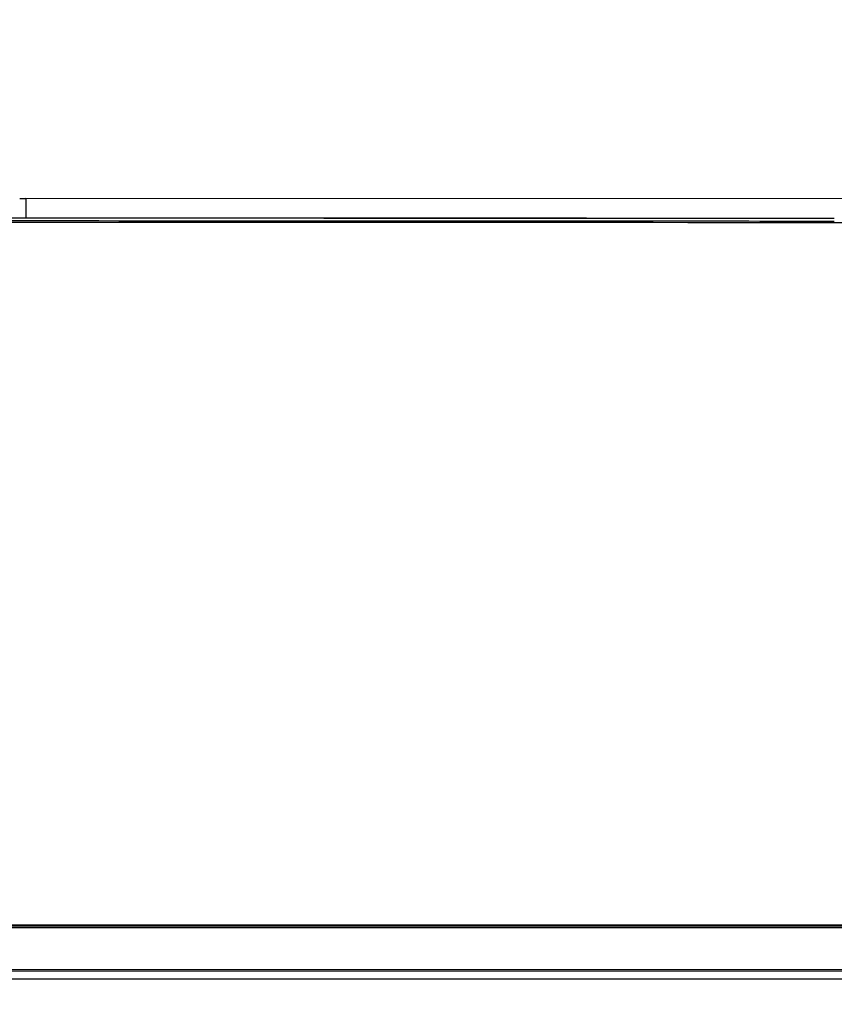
# Model space of a CAD drawing. Header units: millimetres. Extents: x -424979 to 718034, y -72486 to 344972.
# Tile 19 of 256: x 414813 to 415443, y 1553 to 2315. Entities that reach past the tile are written whole.
import ezdxf
from ezdxf import colors
from ezdxf.entities.mleader import LeaderData, LeaderLine
from ezdxf.math import Vec2, Vec3

# ---------------------------------------------------------------- set-up
doc = ezdxf.new("R2010")
doc.units = ezdxf.units.MM
doc.header["$MEASUREMENT"] = 0
doc.layers.add('IS_KLIM Opis_Średnice', color=7, linetype='Continuous', lineweight=9)
doc.layers.add('IS_KLIM_urządzenia', color=3, linetype='Continuous')

# ---------------------------------------------------------------- blocks, each defined once
blk = doc.blocks.new('G$CFEA986A8')
at = {"layer": 'IS_KLIM_urządzenia', "linetype": 'Continuous'}
for p, q in [((562.34, 201.26), (563.89, 201.26)), ((563.89, 201.26), (563.89, 196.29)), ((902.57, 201.14), (563.89, 201.26)), ((46.52, 13.96), (921.55, 13.84)), ((48.58, 13.7), (919.48, 13.58)), ((919.48, 13.06), (48.58, 13.18)), ((58.73, 0), (909.33, -0.12)), ((58.74, 2.46), (909.33, 2.34)), ((909.33, 1.87), (58.74, 1.98))]:
    blk.add_line(p, q, dxfattribs=at)
for points in [[(448.64, 196.29), (505.06, 196.29), (561.48, 196.29), (772.5, 196.17)], [(772.5, 196.12), (561.48, 196.24), (505.06, 196.24), (448.64, 196.24)], [(772.5, 195.01), (561.48, 195.13), (505.06, 195.13), (448.64, 195.13)]]:
    blk.add_open_spline(points, degree=3, dxfattribs=at)
for points, knots in [([(448.64, 195.58), (499.41, 195.58), (550.18, 195.58), (761.2, 195.46), (766.85, 195.46), (772.5, 195.46)], [0, 0, 0, 0, 0.899861, 0.899861, 1, 1, 1, 1]), ([(917.32, 195.01), (917.22, 195.01), (917.12, 195.01), (911.69, 195.01), (906.36, 195.01), (879.69, 195.01), (858.36, 195.01), (815.52, 195.01), (794.01, 195.01), (772.5, 195.01)], [0, 0, 0, 0, 0.002026, 0.002026, 0.112505, 0.112505, 0.554422, 0.554422, 1, 1, 1, 1])]:
    blk.add_open_spline(points, degree=3, knots=knots, dxfattribs=at)

msp = doc.modelspace()

# ---------------------------------------------------------------- leaders
at = {"layer": 'IS_KLIM Opis_Średnice', "ltscale": 30}
ml = msp.add_multileader_mtext('Standard', dxfattribs=at)
ml.set_content('{\\fArial|b0|i0|c238|p0;\\C7;Typ: Jednostka wewnętrzna \\P\\P\\pi0,l2.25,a0.5,sm1,q*;\\H0.916667x;\\C256;- moc chłodnicza z tabelą poniżej (płynna regulacja),\\P- spręż 0-90Pa, fabryczna nastawa 25Pa,\\P- min. cztery biegi, maksymalne ciśnienie akustyczne na \\A1;poszcz. biegach: 25/26/27/28 dB(A)\\P\\pi2.25,l0;- zasilanie z agregatu, sterownik przewodowy.', color=256)
ml.set_leader_properties()
ml.build(insert=Vec2(0, 0))
ml.multileader.update_dxf_attribs({"text_left_attachment_type": 6, "text_right_attachment_type": 6, "dogleg_length": 0.36, "arrow_head_size": 12})
ctx = ml.context
ctx.base_point, ctx.char_height, ctx.arrow_head_size, ctx.landing_gap_size, ctx.plane_origin = Vec3(399283.78, 1253.51), 600, 12, 6, Vec3(411122.5, -2258.88)
ctx.left_attachment, ctx.right_attachment = 6, 6
notes = []
notes.append((ctx, [(0, (1, 1, 0), (430719.66, 1253.51), (-1, 0), 1.08, [(0, [(430709.66, 1253.51)], 256, [])])]))
ctx.mtext.insert, ctx.mtext.width, ctx.mtext.defined_height, ctx.mtext.flow_direction = Vec3(399289.78, 2015.21), 35493.6234, 5800, 5
ctx.mtext.has_bg_fill, ctx.mtext.bg_color, ctx.mtext.bg_scale_factor, ctx.mtext.bg_transparency, ctx.mtext.use_window_bg_color = 1, -939524096, 1.5, 0, 1
for ctx, leaders in notes:
    for number, flags, end, landing, length, lines in leaders:
        leader = LeaderData()
        leader.index, (leader.has_last_leader_line, leader.has_dogleg_vector, leader.attachment_direction) = number, flags
        leader.last_leader_point, leader.dogleg_vector, leader.dogleg_length = Vec3(end), Vec3(landing), length
        for number, points, colour, breaks in lines:
            line = LeaderLine()
            line.index, line.vertices, line.color, line.breaks = number, Vec3.list(points), colors.encode_raw_color(colour), breaks
            leader.lines.append(line)
        ctx.leaders.append(leader)

# ---------------------------------------------------------------- next in the draw order: block references
at = {"layer": 'IS_KLIM_urządzenia', "xscale": 3, "yscale": 3, "zscale": 3, "rotation": 360}
msp.add_blockref('G$CFEA986A8', (413125.71, 1572.98), dxfattribs=at)

doc.saveas('drawing.dxf')
